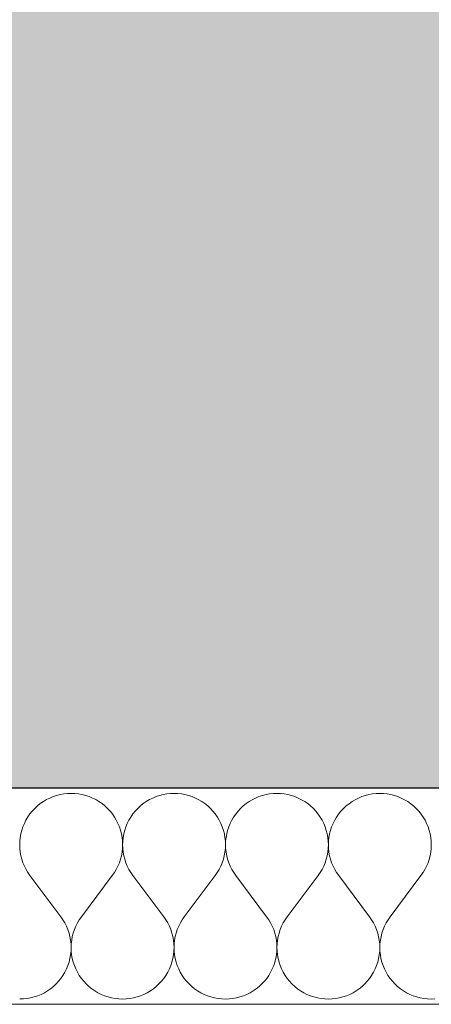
# Model space of a CAD drawing. Header units: millimetres. Extents: x -28017 to 3863, y -4271 to 20239.
# Tile 77 of 105: x -6590 to -6286, y 191 to 920. Entities that reach past the tile are written whole.
import ezdxf

# ---------------------------------------------------------------- set-up
doc = ezdxf.new("R2010")
doc.units = ezdxf.units.MM
doc.header["$MEASUREMENT"] = 0
doc.linetypes.add('Wipeout_Contour', pattern=[1000, 0, -1000])
for name, color, linetype in [('5._POHLED ZÁPADNÍ_2_2D prvky - obecné', 7, 'Continuous'), ('5._POHLED ZÁPADNÍ_2_Konstrukce - nenosné', 7, 'Continuous'), ('5._POHLED ZÁPADNÍ_2_Konstrukce - nosné', 7, 'Continuous'), ('5._POHLED ZÁPADNÍ_2_Nové_Konstrukce - nosné', 7, 'Continuous'), ('5._POHLED ZÁPADNÍ_2_Nové_Výplně – Řezové', 7, 'Continuous'), ('5._POHLED ZÁPADNÍ_2_Výplně – Řezové', 7, 'Continuous')]:
    doc.layers.add(name, color=color, linetype=linetype)

# ---------------------------------------------------------------- blocks, each defined once
blk = doc.blocks.new('*X8', base_point=(-28336.19, -5790.34))
at = {"layer": '5._POHLED ZÁPADNÍ_2_Nové_Výplně – Řezové', "color": 21, "linetype": 'Continuous', "lineweight": 20, "true_color": 0xffaaaa}
for p, q in [((-6568.16, 343.68), (-6570.59, 342.46)), ((-6565.65, 344.72), (-6568.16, 343.68)), ((-6563.06, 345.58), (-6565.65, 344.72)), ((-6560.43, 346.25), (-6563.06, 345.58)), ((-6557.75, 346.73), (-6560.43, 346.25)), ((-6555.05, 347.02), (-6557.75, 346.73)), ((-6552.33, 347.12), (-6555.05, 347.02)), ((-6549.61, 347.02), (-6552.33, 347.12)), ((-6546.9, 346.73), (-6549.61, 347.02)), ((-6544.23, 346.25), (-6546.9, 346.73)), ((-6541.59, 345.57), (-6544.23, 346.25)), ((-6539.01, 344.71), (-6541.59, 345.57)), ((-6536.5, 343.67), (-6539.01, 344.71)), ((-6534.06, 342.45), (-6536.5, 343.67)), ((-6491.97, 343.67), (-6494.4, 342.45)), ((-6489.46, 344.71), (-6491.97, 343.67)), ((-6486.87, 345.57), (-6489.46, 344.71)), ((-6484.24, 346.24), (-6486.87, 345.57)), ((-6481.56, 346.72), (-6484.24, 346.24)), ((-6478.86, 347.01), (-6481.56, 346.72)), ((-6476.14, 347.11), (-6478.86, 347.01)), ((-6473.42, 347.01), (-6476.14, 347.11)), ((-6470.71, 346.72), (-6473.42, 347.01)), ((-6468.04, 346.24), (-6470.71, 346.72)), ((-6465.4, 345.56), (-6468.04, 346.24)), ((-6462.82, 344.7), (-6465.4, 345.56)), ((-6460.31, 343.66), (-6462.82, 344.7)), ((-6457.87, 342.44), (-6460.31, 343.66)), ((-6415.78, 343.65), (-6418.21, 342.44)), ((-6413.27, 344.69), (-6415.78, 343.65)), ((-6410.68, 345.55), (-6413.27, 344.69)), ((-6408.05, 346.23), (-6410.68, 345.55)), ((-6405.37, 346.71), (-6408.05, 346.23)), ((-6402.67, 347), (-6405.37, 346.71)), ((-6399.95, 347.1), (-6402.67, 347)), ((-6397.23, 347), (-6399.95, 347.1)), ((-6394.52, 346.71), (-6397.23, 347)), ((-6391.85, 346.22), (-6394.52, 346.71)), ((-6389.21, 345.55), (-6391.85, 346.22)), ((-6386.63, 344.69), (-6389.21, 345.55)), ((-6384.12, 343.65), (-6386.63, 344.69)), ((-6381.68, 342.43), (-6384.12, 343.65)), ((-6339.59, 343.64), (-6342.02, 342.42)), ((-6337.07, 344.68), (-6339.59, 343.64)), ((-6334.49, 345.54), (-6337.07, 344.68)), ((-6331.86, 346.21), (-6334.49, 345.54)), ((-6329.18, 346.7), (-6331.86, 346.21)), ((-6326.48, 346.99), (-6329.18, 346.7)), ((-6323.76, 347.09), (-6326.48, 346.99)), ((-6321.04, 346.99), (-6323.76, 347.09)), ((-6318.33, 346.7), (-6321.04, 346.99)), ((-6315.66, 346.21), (-6318.33, 346.7)), ((-6313.02, 345.54), (-6315.66, 346.21)), ((-6310.44, 344.68), (-6313.02, 345.54)), ((-6307.93, 343.64), (-6310.44, 344.68)), ((-6305.49, 342.42), (-6307.93, 343.64)), ((-6579.28, 335.96), (-6581.13, 333.97)), ((-6577.28, 337.81), (-6579.28, 335.96)), ((-6575.17, 339.52), (-6577.28, 337.81)), ((-6572.93, 341.07), (-6575.17, 339.52)), ((-6570.59, 342.46), (-6572.93, 341.07)), ((-6531.73, 341.06), (-6534.06, 342.45)), ((-6529.49, 339.51), (-6531.73, 341.06)), ((-6527.37, 337.8), (-6529.49, 339.51)), ((-6525.38, 335.95), (-6527.37, 337.8)), ((-6523.53, 333.96), (-6525.38, 335.95)), ((-6503.08, 335.95), (-6504.94, 333.95)), ((-6501.09, 337.8), (-6503.08, 335.95)), ((-6498.98, 339.51), (-6501.09, 337.8)), ((-6496.74, 341.06), (-6498.98, 339.51)), ((-6494.4, 342.45), (-6496.74, 341.06)), ((-6455.53, 341.05), (-6457.87, 342.44)), ((-6453.3, 339.5), (-6455.53, 341.05)), ((-6451.18, 337.79), (-6453.3, 339.5)), ((-6449.19, 335.94), (-6451.18, 337.79)), ((-6447.34, 333.95), (-6449.19, 335.94)), ((-6426.89, 335.93), (-6428.75, 333.94)), ((-6424.9, 337.79), (-6426.89, 335.93)), ((-6422.79, 339.5), (-6424.9, 337.79)), ((-6420.55, 341.05), (-6422.79, 339.5)), ((-6418.21, 342.44), (-6420.55, 341.05)), ((-6379.34, 341.04), (-6381.68, 342.43)), ((-6377.11, 339.49), (-6379.34, 341.04)), ((-6374.99, 337.78), (-6377.11, 339.49)), ((-6373, 335.93), (-6374.99, 337.78)), ((-6371.15, 333.93), (-6373, 335.93)), ((-6350.7, 335.92), (-6352.56, 333.93)), ((-6348.71, 337.78), (-6350.7, 335.92)), ((-6346.6, 339.48), (-6348.71, 337.78)), ((-6344.36, 341.04), (-6346.6, 339.48)), ((-6342.02, 342.42), (-6344.36, 341.04)), ((-6303.15, 341.03), (-6305.49, 342.42)), ((-6300.92, 339.48), (-6303.15, 341.03)), ((-6298.8, 337.77), (-6300.92, 339.48)), ((-6296.81, 335.91), (-6298.8, 337.77)), ((-6294.96, 333.92), (-6296.81, 335.91)), ((-6584.39, 329.61), (-6585.77, 327.27)), ((-6582.84, 331.85), (-6584.39, 329.61)), ((-6581.13, 333.97), (-6582.84, 331.85)), ((-6521.82, 331.84), (-6523.53, 333.96)), ((-6520.27, 329.6), (-6521.82, 331.84)), ((-6518.89, 327.26), (-6520.27, 329.6)), ((-6508.2, 329.6), (-6509.58, 327.26)), ((-6506.65, 331.84), (-6508.2, 329.6)), ((-6504.94, 333.95), (-6506.65, 331.84)), ((-6445.63, 331.83), (-6447.34, 333.95)), ((-6444.08, 329.59), (-6445.63, 331.83)), ((-6442.7, 327.25), (-6444.08, 329.59)), ((-6432.01, 329.59), (-6433.39, 327.25)), ((-6430.45, 331.82), (-6432.01, 329.59)), ((-6428.75, 333.94), (-6430.45, 331.82)), ((-6369.44, 331.81), (-6371.15, 333.93)), ((-6367.89, 329.58), (-6369.44, 331.81)), ((-6366.51, 327.24), (-6367.89, 329.58)), ((-6355.82, 329.58), (-6357.2, 327.24)), ((-6354.26, 331.81), (-6355.82, 329.58)), ((-6352.56, 333.93), (-6354.26, 331.81)), ((-6293.25, 331.8), (-6294.96, 333.92)), ((-6291.7, 329.57), (-6293.25, 331.8)), ((-6290.32, 327.23), (-6291.7, 329.57)), ((-6588.03, 322.33), (-6588.89, 319.74)), ((-6586.99, 324.84), (-6588.03, 322.33)), ((-6585.77, 327.27), (-6586.99, 324.84)), ((-6517.67, 324.83), (-6518.89, 327.26)), ((-6516.63, 322.31), (-6517.67, 324.83)), ((-6515.77, 319.73), (-6516.63, 322.31)), ((-6511.84, 322.31), (-6512.7, 319.73)), ((-6510.8, 324.83), (-6511.84, 322.31)), ((-6509.58, 327.26), (-6510.8, 324.83)), ((-6441.48, 324.82), (-6442.7, 327.25)), ((-6440.44, 322.3), (-6441.48, 324.82)), ((-6439.58, 319.72), (-6440.44, 322.3)), ((-6435.65, 322.3), (-6436.51, 319.72)), ((-6434.61, 324.82), (-6435.65, 322.3)), ((-6433.39, 327.25), (-6434.61, 324.82)), ((-6365.29, 324.81), (-6366.51, 327.24)), ((-6364.25, 322.29), (-6365.29, 324.81)), ((-6363.39, 319.71), (-6364.25, 322.29)), ((-6359.46, 322.29), (-6360.32, 319.71)), ((-6358.42, 324.8), (-6359.46, 322.29)), ((-6357.2, 327.24), (-6358.42, 324.8)), ((-6289.1, 324.79), (-6290.32, 327.23)), ((-6288.06, 322.28), (-6289.1, 324.79)), ((-6287.2, 319.7), (-6288.06, 322.28)), ((-6590.04, 314.43), (-6590.33, 311.73)), ((-6589.56, 317.11), (-6590.04, 314.43)), ((-6588.89, 319.74), (-6589.56, 317.11)), ((-6515.1, 317.1), (-6515.77, 319.73)), ((-6514.62, 314.42), (-6515.1, 317.1)), ((-6514.33, 311.71), (-6514.62, 314.42)), ((-6513.85, 314.42), (-6514.14, 311.71)), ((-6513.37, 317.1), (-6513.85, 314.42)), ((-6512.7, 319.73), (-6513.37, 317.1)), ((-6438.91, 317.08), (-6439.58, 319.72)), ((-6438.43, 314.41), (-6438.91, 317.08)), ((-6438.14, 311.7), (-6438.43, 314.41)), ((-6437.66, 314.41), (-6437.95, 311.7)), ((-6437.18, 317.08), (-6437.66, 314.41)), ((-6436.51, 319.72), (-6437.18, 317.08)), ((-6362.72, 317.07), (-6363.39, 319.71)), ((-6362.24, 314.4), (-6362.72, 317.07)), ((-6361.95, 311.69), (-6362.24, 314.4)), ((-6361.47, 314.4), (-6361.76, 311.69)), ((-6360.99, 317.07), (-6361.47, 314.4)), ((-6360.32, 319.71), (-6360.99, 317.07)), ((-6286.53, 317.06), (-6287.2, 319.7)), ((-6286.05, 314.38), (-6286.53, 317.06)), ((-6285.76, 311.68), (-6286.05, 314.38)), ((-6590.33, 311.73), (-6590.43, 309.01)), ((-6590.43, 309.01), (-6590.33, 306.29)), ((-6514.34, 306.28), (-6514.24, 308.99)), ((-6514.24, 308.99), (-6514.33, 311.71)), ((-6514.14, 311.71), (-6514.24, 308.99)), ((-6514.24, 308.99), (-6514.14, 306.28)), ((-6438.15, 306.26), (-6438.05, 308.98)), ((-6438.05, 308.98), (-6438.14, 311.7)), ((-6437.95, 311.7), (-6438.05, 308.98)), ((-6438.05, 308.98), (-6437.95, 306.26)), ((-6361.96, 306.25), (-6361.86, 308.97)), ((-6361.86, 308.97), (-6361.95, 311.69)), ((-6361.76, 311.69), (-6361.86, 308.97)), ((-6361.86, 308.97), (-6361.76, 306.25)), ((-6285.77, 306.24), (-6285.67, 308.96)), ((-6285.67, 308.96), (-6285.76, 311.68)), ((-6590.33, 306.29), (-6590.04, 303.58)), ((-6590.04, 303.58), (-6589.55, 300.91)), ((-6589.55, 300.91), (-6588.88, 298.27)), ((-6515.79, 298.26), (-6515.12, 300.89)), ((-6515.12, 300.89), (-6514.63, 303.57)), ((-6514.63, 303.57), (-6514.34, 306.28)), ((-6514.14, 306.28), (-6513.85, 303.57)), ((-6513.85, 303.57), (-6513.36, 300.89)), ((-6513.36, 300.89), (-6512.69, 298.26)), ((-6439.6, 298.25), (-6438.93, 300.88)), ((-6438.93, 300.88), (-6438.44, 303.56)), ((-6438.44, 303.56), (-6438.15, 306.26)), ((-6437.95, 306.26), (-6437.66, 303.56)), ((-6437.66, 303.56), (-6437.17, 300.88)), ((-6437.17, 300.88), (-6436.5, 298.25)), ((-6363.41, 298.24), (-6362.74, 300.87)), ((-6362.74, 300.87), (-6362.25, 303.55)), ((-6362.25, 303.55), (-6361.96, 306.25)), ((-6361.76, 306.25), (-6361.47, 303.55)), ((-6361.47, 303.55), (-6360.98, 300.87)), ((-6360.98, 300.87), (-6360.31, 298.24)), ((-6287.22, 298.22), (-6286.54, 300.86)), ((-6286.54, 300.86), (-6286.06, 303.54)), ((-6286.06, 303.54), (-6285.77, 306.24)), ((-6588.88, 298.27), (-6588.02, 295.69)), ((-6588.02, 295.69), (-6586.98, 293.18)), ((-6586.98, 293.18), (-6585.76, 290.74)), ((-6518.92, 290.73), (-6517.7, 293.17)), ((-6517.7, 293.17), (-6516.65, 295.68)), ((-6516.65, 295.68), (-6515.79, 298.26)), ((-6512.69, 298.26), (-6511.83, 295.68)), ((-6511.83, 295.68), (-6510.79, 293.16)), ((-6510.79, 293.16), (-6509.57, 290.73)), ((-6442.73, 290.72), (-6441.51, 293.15)), ((-6441.51, 293.15), (-6440.46, 295.67)), ((-6440.46, 295.67), (-6439.6, 298.25)), ((-6436.5, 298.25), (-6435.64, 295.67)), ((-6435.64, 295.67), (-6434.59, 293.15)), ((-6434.59, 293.15), (-6433.38, 290.72)), ((-6366.54, 290.71), (-6365.32, 293.14)), ((-6365.32, 293.14), (-6364.27, 295.66)), ((-6364.27, 295.66), (-6363.41, 298.24)), ((-6360.31, 298.24), (-6359.45, 295.65)), ((-6359.45, 295.65), (-6358.4, 293.14)), ((-6358.4, 293.14), (-6357.18, 290.71)), ((-6290.34, 290.7), (-6289.12, 293.13)), ((-6289.12, 293.13), (-6288.08, 295.64)), ((-6288.08, 295.64), (-6287.22, 298.22)), ((-6585.76, 290.74), (-6584.37, 288.41)), ((-6584.37, 288.41), (-6582.81, 286.17)), ((-6559.96, 255.69), (-6582.81, 286.17)), ((-6544.72, 255.69), (-6521.86, 286.16)), ((-6521.86, 286.16), (-6520.31, 288.4)), ((-6520.31, 288.4), (-6518.92, 290.73)), ((-6509.57, 290.73), (-6508.18, 288.39)), ((-6508.18, 288.39), (-6506.62, 286.16)), ((-6483.77, 255.68), (-6506.62, 286.16)), ((-6468.53, 255.68), (-6445.67, 286.15)), ((-6445.67, 286.15), (-6444.12, 288.38)), ((-6444.12, 288.38), (-6442.73, 290.72)), ((-6433.38, 290.72), (-6431.99, 288.38)), ((-6431.99, 288.38), (-6430.43, 286.15)), ((-6407.58, 255.67), (-6430.43, 286.15)), ((-6392.34, 255.67), (-6369.48, 286.14)), ((-6369.48, 286.14), (-6367.93, 288.37)), ((-6367.93, 288.37), (-6366.54, 290.71)), ((-6357.18, 290.71), (-6355.8, 288.37)), ((-6355.8, 288.37), (-6354.24, 286.14)), ((-6331.39, 255.66), (-6354.24, 286.14)), ((-6316.15, 255.66), (-6293.29, 286.13)), ((-6293.29, 286.13), (-6291.74, 288.36)), ((-6291.74, 288.36), (-6290.34, 290.7)), ((-6558.41, 253.46), (-6559.96, 255.69)), ((-6544.72, 255.69), (-6546.28, 253.46)), ((-6482.22, 253.45), (-6483.77, 255.68)), ((-6468.53, 255.68), (-6470.09, 253.45)), ((-6406.03, 253.44), (-6407.58, 255.67)), ((-6392.34, 255.67), (-6393.9, 253.43)), ((-6329.84, 253.42), (-6331.39, 255.66)), ((-6316.15, 255.66), (-6317.71, 253.42)), ((-6557.02, 251.12), (-6558.41, 253.46)), ((-6555.8, 248.69), (-6557.02, 251.12)), ((-6554.76, 246.18), (-6555.8, 248.69)), ((-6548.89, 248.69), (-6549.93, 246.18)), ((-6547.67, 251.12), (-6548.89, 248.69)), ((-6546.28, 253.46), (-6547.67, 251.12)), ((-6480.83, 251.11), (-6482.22, 253.45)), ((-6479.61, 248.68), (-6480.83, 251.11)), ((-6478.57, 246.16), (-6479.61, 248.68)), ((-6472.7, 248.68), (-6473.74, 246.16)), ((-6471.48, 251.11), (-6472.7, 248.68)), ((-6470.09, 253.45), (-6471.48, 251.11)), ((-6404.64, 251.1), (-6406.03, 253.44)), ((-6403.42, 248.67), (-6404.64, 251.1)), ((-6402.37, 246.15), (-6403.42, 248.67)), ((-6396.51, 248.66), (-6397.55, 246.15)), ((-6395.29, 251.1), (-6396.51, 248.66)), ((-6393.9, 253.43), (-6395.29, 251.1)), ((-6328.45, 251.09), (-6329.84, 253.42)), ((-6327.23, 248.65), (-6328.45, 251.09)), ((-6326.18, 246.14), (-6327.23, 248.65)), ((-6320.32, 248.65), (-6321.36, 246.14)), ((-6319.1, 251.08), (-6320.32, 248.65)), ((-6317.71, 253.42), (-6319.1, 251.08)), ((-6553.89, 243.59), (-6554.76, 246.18)), ((-6553.22, 240.96), (-6553.89, 243.59)), ((-6552.74, 238.28), (-6553.22, 240.96)), ((-6551.47, 240.96), (-6551.95, 238.28)), ((-6550.79, 243.59), (-6551.47, 240.96)), ((-6549.93, 246.18), (-6550.79, 243.59)), ((-6477.7, 243.58), (-6478.57, 246.16)), ((-6477.03, 240.95), (-6477.7, 243.58)), ((-6476.55, 238.27), (-6477.03, 240.95)), ((-6475.28, 240.95), (-6475.76, 238.27)), ((-6474.6, 243.58), (-6475.28, 240.95)), ((-6473.74, 246.16), (-6474.6, 243.58)), ((-6401.51, 243.57), (-6402.37, 246.15)), ((-6400.84, 240.94), (-6401.51, 243.57)), ((-6400.36, 238.26), (-6400.84, 240.94)), ((-6399.09, 240.94), (-6399.57, 238.26)), ((-6398.41, 243.57), (-6399.09, 240.94)), ((-6397.55, 246.15), (-6398.41, 243.57)), ((-6325.32, 243.56), (-6326.18, 246.14)), ((-6324.65, 240.92), (-6325.32, 243.56)), ((-6324.16, 238.25), (-6324.65, 240.92)), ((-6322.9, 240.92), (-6323.38, 238.25)), ((-6322.22, 243.56), (-6322.9, 240.92)), ((-6321.36, 246.14), (-6322.22, 243.56)), ((-6552.44, 235.58), (-6552.74, 238.28)), ((-6552.35, 232.86), (-6552.44, 235.58)), ((-6552.25, 235.58), (-6552.35, 232.86)), ((-6551.95, 238.28), (-6552.25, 235.58)), ((-6476.25, 235.57), (-6476.55, 238.27)), ((-6476.15, 232.85), (-6476.25, 235.57)), ((-6476.06, 235.57), (-6476.15, 232.85)), ((-6475.76, 238.27), (-6476.06, 235.57)), ((-6400.06, 235.55), (-6400.36, 238.26)), ((-6399.96, 232.84), (-6400.06, 235.55)), ((-6399.86, 235.55), (-6399.96, 232.84)), ((-6399.57, 238.26), (-6399.86, 235.55)), ((-6323.87, 235.54), (-6324.16, 238.25)), ((-6323.77, 232.82), (-6323.87, 235.54)), ((-6323.67, 235.54), (-6323.77, 232.82)), ((-6323.38, 238.25), (-6323.67, 235.54)), ((-6553.21, 224.76), (-6552.73, 227.43)), ((-6552.73, 227.43), (-6552.44, 230.14)), ((-6552.44, 230.14), (-6552.35, 232.86)), ((-6552.35, 232.86), (-6552.25, 230.14)), ((-6552.25, 230.14), (-6551.96, 227.43)), ((-6551.96, 227.43), (-6551.48, 224.76)), ((-6477.02, 224.75), (-6476.54, 227.42)), ((-6476.54, 227.42), (-6476.25, 230.13)), ((-6476.25, 230.13), (-6476.15, 232.85)), ((-6476.15, 232.85), (-6476.06, 230.13)), ((-6476.06, 230.13), (-6475.77, 227.42)), ((-6475.77, 227.42), (-6475.29, 224.75)), ((-6400.83, 224.73), (-6400.35, 227.41)), ((-6400.35, 227.41), (-6400.06, 230.12)), ((-6400.06, 230.12), (-6399.96, 232.84)), ((-6399.96, 232.84), (-6399.87, 230.12)), ((-6399.87, 230.12), (-6399.58, 227.41)), ((-6399.58, 227.41), (-6399.1, 224.73)), ((-6324.64, 224.72), (-6324.16, 227.4)), ((-6324.16, 227.4), (-6323.87, 230.1)), ((-6323.87, 230.1), (-6323.77, 232.82)), ((-6323.77, 232.82), (-6323.68, 230.1)), ((-6323.68, 230.1), (-6323.39, 227.4)), ((-6323.39, 227.4), (-6322.91, 224.72)), ((-6555.78, 217.03), (-6554.74, 219.54)), ((-6554.74, 219.54), (-6553.88, 222.12)), ((-6553.88, 222.12), (-6553.21, 224.76)), ((-6551.48, 224.76), (-6550.81, 222.12)), ((-6550.81, 222.12), (-6549.95, 219.54)), ((-6549.95, 219.54), (-6548.91, 217.02)), ((-6479.59, 217.01), (-6478.55, 219.53)), ((-6478.55, 219.53), (-6477.69, 222.11)), ((-6477.69, 222.11), (-6477.02, 224.75)), ((-6475.29, 224.75), (-6474.62, 222.11)), ((-6474.62, 222.11), (-6473.76, 219.53)), ((-6473.76, 219.53), (-6472.72, 217.01)), ((-6403.4, 217), (-6402.36, 219.52)), ((-6402.36, 219.52), (-6401.5, 222.1)), ((-6401.5, 222.1), (-6400.83, 224.73)), ((-6399.1, 224.73), (-6398.43, 222.1)), ((-6398.43, 222.1), (-6397.57, 219.52)), ((-6397.57, 219.52), (-6396.53, 217)), ((-6327.21, 216.99), (-6326.17, 219.5)), ((-6326.17, 219.5), (-6325.31, 222.09)), ((-6325.31, 222.09), (-6324.64, 224.72)), ((-6322.91, 224.72), (-6322.24, 222.09)), ((-6322.24, 222.09), (-6321.38, 219.5)), ((-6321.38, 219.5), (-6320.34, 216.99)), ((-6559.94, 210.02), (-6558.39, 212.25)), ((-6558.39, 212.25), (-6557, 214.59)), ((-6557, 214.59), (-6555.78, 217.03)), ((-6548.91, 217.02), (-6547.7, 214.59)), ((-6547.7, 214.59), (-6546.31, 212.25)), ((-6546.31, 212.25), (-6544.76, 210.02)), ((-6483.75, 210.01), (-6482.2, 212.24)), ((-6482.2, 212.24), (-6480.81, 214.58)), ((-6480.81, 214.58), (-6479.59, 217.01)), ((-6472.72, 217.01), (-6471.51, 214.58)), ((-6471.51, 214.58), (-6470.12, 212.24)), ((-6470.12, 212.24), (-6468.57, 210)), ((-6407.56, 209.99), (-6406.01, 212.23)), ((-6406.01, 212.23), (-6404.62, 214.57)), ((-6404.62, 214.57), (-6403.4, 217)), ((-6396.53, 217), (-6395.32, 214.57)), ((-6395.32, 214.57), (-6393.93, 212.23)), ((-6393.93, 212.23), (-6392.38, 209.99)), ((-6331.37, 209.98), (-6329.82, 212.22)), ((-6329.82, 212.22), (-6328.43, 214.56)), ((-6328.43, 214.56), (-6327.21, 216.99)), ((-6320.34, 216.99), (-6319.12, 214.56)), ((-6319.12, 214.56), (-6317.74, 212.22)), ((-6317.74, 212.22), (-6316.19, 209.98)), ((-6565.49, 204.05), (-6563.5, 205.91)), ((-6563.5, 205.91), (-6561.65, 207.9)), ((-6561.65, 207.9), (-6559.94, 210.02)), ((-6544.76, 210.02), (-6543.05, 207.9)), ((-6543.05, 207.9), (-6541.2, 205.9)), ((-6541.2, 205.9), (-6539.21, 204.05)), ((-6489.3, 204.04), (-6487.31, 205.9)), ((-6487.31, 205.9), (-6485.45, 207.89)), ((-6485.45, 207.89), (-6483.75, 210.01)), ((-6468.57, 210), (-6466.86, 207.88)), ((-6466.86, 207.88), (-6465.01, 205.89)), ((-6465.01, 205.89), (-6463.02, 204.04)), ((-6413.11, 204.03), (-6411.12, 205.88)), ((-6411.12, 205.88), (-6409.26, 207.88)), ((-6409.26, 207.88), (-6407.56, 209.99)), ((-6392.38, 209.99), (-6390.67, 207.87)), ((-6390.67, 207.87), (-6388.82, 205.88)), ((-6388.82, 205.88), (-6386.83, 204.03)), ((-6336.92, 204.02), (-6334.93, 205.87)), ((-6334.93, 205.87), (-6333.07, 207.86)), ((-6333.07, 207.86), (-6331.37, 209.98)), ((-6316.19, 209.98), (-6314.48, 207.86)), ((-6314.48, 207.86), (-6312.63, 205.87)), ((-6312.63, 205.87), (-6310.64, 204.01)), ((-6579.71, 196.29), (-6577.13, 197.15)), ((-6577.13, 197.15), (-6574.61, 198.19)), ((-6574.61, 198.19), (-6572.18, 199.41)), ((-6572.18, 199.41), (-6569.84, 200.79)), ((-6569.84, 200.79), (-6567.61, 202.35)), ((-6567.61, 202.35), (-6565.49, 204.05)), ((-6539.21, 204.05), (-6537.09, 202.34)), ((-6537.09, 202.34), (-6534.86, 200.79)), ((-6534.86, 200.79), (-6532.52, 199.4)), ((-6532.52, 199.4), (-6530.09, 198.18)), ((-6530.09, 198.18), (-6527.57, 197.14)), ((-6527.57, 197.14), (-6524.99, 196.28)), ((-6503.52, 196.28), (-6500.94, 197.14)), ((-6500.94, 197.14), (-6498.42, 198.18)), ((-6498.42, 198.18), (-6495.99, 199.39)), ((-6495.99, 199.39), (-6493.65, 200.78)), ((-6493.65, 200.78), (-6491.42, 202.33)), ((-6491.42, 202.33), (-6489.3, 204.04)), ((-6463.02, 204.04), (-6460.9, 202.33)), ((-6460.9, 202.33), (-6458.67, 200.78)), ((-6458.67, 200.78), (-6456.33, 199.39)), ((-6456.33, 199.39), (-6453.9, 198.17)), ((-6453.9, 198.17), (-6451.38, 197.13)), ((-6451.38, 197.13), (-6448.8, 196.27)), ((-6427.33, 196.26), (-6424.75, 197.12)), ((-6424.75, 197.12), (-6422.23, 198.16)), ((-6422.23, 198.16), (-6419.8, 199.38)), ((-6419.8, 199.38), (-6417.46, 200.77)), ((-6417.46, 200.77), (-6415.23, 202.32)), ((-6415.23, 202.32), (-6413.11, 204.03)), ((-6386.83, 204.03), (-6384.71, 202.32)), ((-6384.71, 202.32), (-6382.48, 200.77)), ((-6382.48, 200.77), (-6380.14, 199.38)), ((-6380.14, 199.38), (-6377.71, 198.16)), ((-6377.71, 198.16), (-6375.19, 197.12)), ((-6375.19, 197.12), (-6372.61, 196.26)), ((-6351.14, 196.25), (-6348.56, 197.11)), ((-6348.56, 197.11), (-6346.04, 198.15)), ((-6346.04, 198.15), (-6343.61, 199.37)), ((-6343.61, 199.37), (-6341.27, 200.76)), ((-6341.27, 200.76), (-6339.04, 202.31)), ((-6339.04, 202.31), (-6336.92, 204.02)), ((-6310.64, 204.01), (-6308.52, 202.31)), ((-6308.52, 202.31), (-6306.29, 200.75)), ((-6306.29, 200.75), (-6303.95, 199.36)), ((-6303.95, 199.36), (-6301.52, 198.15)), ((-6301.52, 198.15), (-6299, 197.1)), ((-6299, 197.1), (-6296.42, 196.24)), ((-6590.45, 194.75), (-6587.73, 194.84)), ((-6587.73, 194.84), (-6585.02, 195.13)), ((-6585.02, 195.13), (-6582.35, 195.62)), ((-6582.35, 195.62), (-6579.71, 196.29)), ((-6524.99, 196.28), (-6522.36, 195.61)), ((-6522.36, 195.61), (-6519.68, 195.12)), ((-6519.68, 195.12), (-6516.97, 194.83)), ((-6516.97, 194.83), (-6514.26, 194.73)), ((-6514.26, 194.73), (-6511.54, 194.83)), ((-6511.54, 194.83), (-6508.83, 195.12)), ((-6508.83, 195.12), (-6506.15, 195.6)), ((-6506.15, 195.6), (-6503.52, 196.28)), ((-6448.8, 196.27), (-6446.17, 195.59)), ((-6446.17, 195.59), (-6443.49, 195.11)), ((-6443.49, 195.11), (-6440.78, 194.82)), ((-6440.78, 194.82), (-6438.07, 194.72)), ((-6438.07, 194.72), (-6435.35, 194.82)), ((-6435.35, 194.82), (-6432.64, 195.11)), ((-6432.64, 195.11), (-6429.96, 195.59)), ((-6429.96, 195.59), (-6427.33, 196.26)), ((-6372.61, 196.26), (-6369.98, 195.58)), ((-6369.98, 195.58), (-6367.3, 195.1)), ((-6367.3, 195.1), (-6364.59, 194.81)), ((-6364.59, 194.81), (-6361.87, 194.71)), ((-6361.87, 194.71), (-6359.16, 194.81)), ((-6359.16, 194.81), (-6356.45, 195.1)), ((-6356.45, 195.1), (-6353.77, 195.58)), ((-6353.77, 195.58), (-6351.14, 196.25)), ((-6296.42, 196.24), (-6293.79, 195.57)), ((-6293.79, 195.57), (-6291.11, 195.09)), ((-6291.11, 195.09), (-6288.4, 194.8)), ((-6288.4, 194.8), (-6285.68, 194.7)), ((-6285.68, 194.7), (-6282.97, 194.79))]:
    blk.add_line(p, q, dxfattribs=at)

msp = doc.modelspace()

# ---------------------------------------------------------------- hatches: boundary and pattern name
at = {"layer": '5._POHLED ZÁPADNÍ_2_Výplně – Řezové', "linetype": 'Continuous', "lineweight": 13}
msp.add_hatch(color=254, dxfattribs=at).paths.add_polyline_path([(-7471.34, 351.07), (-5871.67, 350.83), (-5763.68, 1085.81), (-5746.78, 1200.81), (-7471.21, 1201.07)])

# ---------------------------------------------------------------- linework, layer by layer
at = {"layer": '5._POHLED ZÁPADNÍ_2_Konstrukce - nosné', "color": 7, "linetype": 'Continuous', "lineweight": 50, "flags": 128}
msp.add_lwpolyline([(-7471.34, 351.07), (-5871.67, 350.83)], dxfattribs=at)

# ---------------------------------------------------------------- next in the draw order: wipeouts: each hides what was drawn before it
at = {"color": 254, "linetype": 'Wipeout_Contour', "lineweight": 0, "ltscale": 27040.918306}
msp.add_wipeout([(-7761.47, 191.12), (-5746.93, 190.81), (-5746.91, 350.81), (-7761.44, 351.12)], dxfattribs=at).dxf.layer = '5._POHLED ZÁPADNÍ_2_Nové_Výplně – Řezové'

# ---------------------------------------------------------------- next in the draw order: linework, layer by layer
at = {"layer": '5._POHLED ZÁPADNÍ_2_2D prvky - obecné', "color": 8, "linetype": 'Continuous', "lineweight": 13}
msp.add_line((-6966, 351), (-6095.96, 350.86), dxfattribs=at)
at = {"layer": '5._POHLED ZÁPADNÍ_2_Nové_Konstrukce - nosné', "color": 1, "linetype": 'Continuous', "lineweight": 25, "flags": 128}
for points in [[(-5746.91, 350.81), (-7761.44, 351.12)], [(-7761.47, 191.12), (-5746.93, 190.81)]]:
    msp.add_lwpolyline(points, dxfattribs=at)

# ---------------------------------------------------------------- next in the draw order: block references
at = {"layer": '5._POHLED ZÁPADNÍ_2_Konstrukce - nenosné', "color": 9, "linetype": 'Continuous', "lineweight": 13}
msp.add_blockref('*X8', (-28336.19, -5790.34), dxfattribs=at)

doc.saveas('drawing.dxf')
